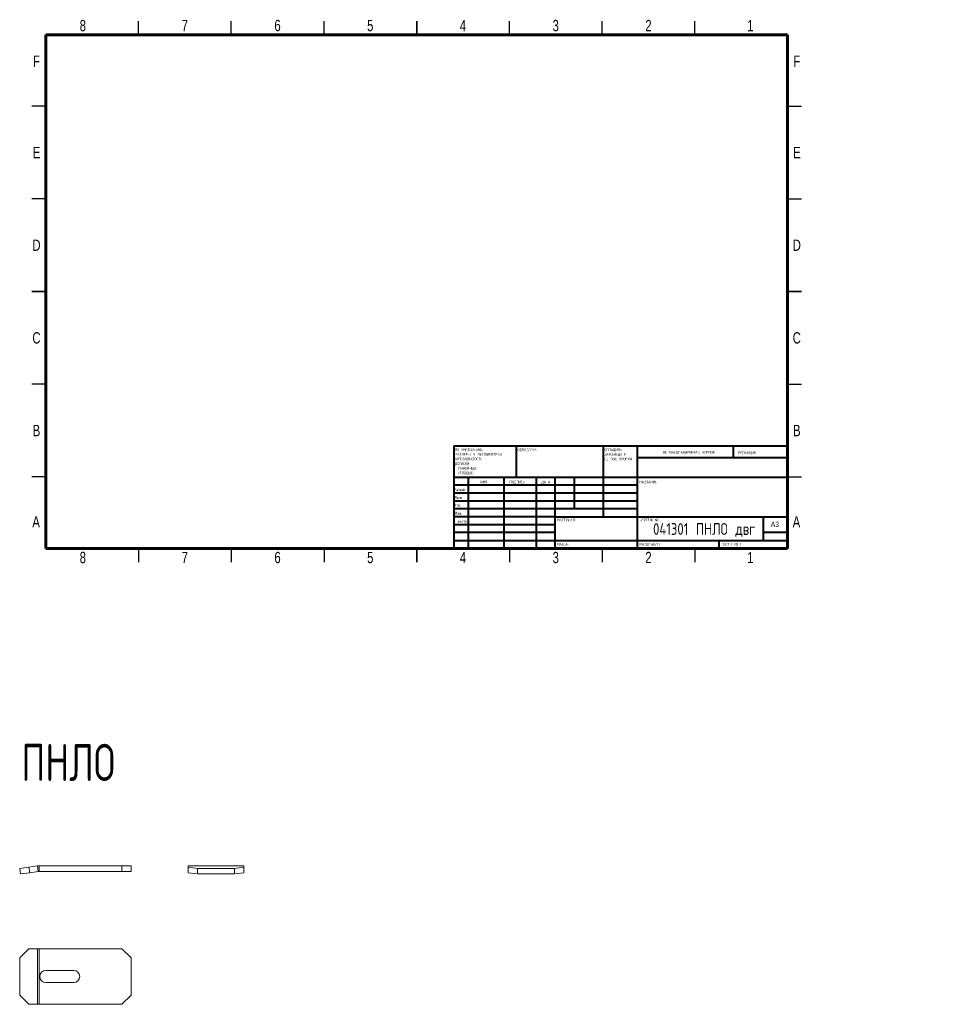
# Model space of a CAD drawing. Header units: millimetres. Extents: x -4 to 494, y -236 to 295.
import ezdxf

# ---------------------------------------------------------------- set-up
doc = ezdxf.new("R2010")
doc.units = ezdxf.units.MM
doc.styles.add('SLDTEXTSTYLE0', font='TXT', dxfattribs={"width": 0.7, "bigfont": 'bigfont'})
doc.styles.add('SLDTEXTSTYLE1', font='TXT', dxfattribs={"width": 0.75, "bigfont": 'bigfont'})
doc.styles.add('SLDTEXTSTYLE2', font='TXT', dxfattribs={"width": 0.75})
doc.styles.add('SLDTEXTSTYLE3', font='TXT', dxfattribs={"width": 0.681818, "bigfont": 'bigfont'})

# ---------------------------------------------------------------- blocks, each defined once
blk = doc.blocks.new('SW_NOTE_0')
at = {"color": 0, "linetype": 'Continuous', "lineweight": 0, "char_height": 1.5, "attachment_point": 1, "style": 'SLDTEXTSTYLE1'}
for s, insert in [('\\M+18452\\M+18443\\M+1844C\\M+18440\\M+18444\\M+18449\\M+18453\\M+1845D', (0, 1.93)), ('\\M+18448\\M+18440\\M+18454\\M+18452\\M+18445\\M+1844E\\M+18457\\M+1845C \\M+18449', (0, -0.57)), ('\\M+1844F\\M+18452\\M+18453\\M+18451\\M+1845C\\M+18445 \\M+1844B\\M+18451\\M+1844F\\M+1844D\\M+1844B\\M+18449', (0, -3.07))]:
    blk.add_mtext(s, dxfattribs=dict(at, insert=insert))
blk = doc.blocks.new('SW_NOTE_1')
at = {"color": 0, "linetype": 'Continuous', "lineweight": 0, "char_height": 1.5, "attachment_point": 1, "style": 'SLDTEXTSTYLE1'}
for s, insert in [('\\M+18450\\M+1844F \\M+18454\\M+1844D\\M+1844F\\M+1844C\\M+18458\\M+18440\\M+1844E\\M+18449\\M+1845F:', (0, 1.93)), ('\\M+18451\\M+18440\\M+18448\\M+1844D\\M+18445\\M+18451\\M+1845C \\M+18442 \\M+1844D\\M+18449\\M+1844C\\M+1844C\\M+18449\\M+1844D\\M+18445\\M+18453\\M+18451\\M+18440\\M+18456', (0, -0.57)), ('\\M+18459\\M+18445\\M+18451\\M+1844F\\M+18456\\M+1844F\\M+18442\\M+18440\\M+18453\\M+1844F\\M+18452\\M+18453\\M+1845D:', (0, -3.07)), ('\\M+18444\\M+1844F\\M+18450\\M+18454\\M+18452\\M+1844B\\M+18449:', (0, -5.57)), ('\\M+1844C\\M+18449\\M+1844E\\M+18445\\M+1844A\\M+1844E\\M+1845C\\M+18445:', (1.69, -8.07)), ('\\M+18454\\M+18443\\M+1844C\\M+1844F\\M+18442\\M+1845C\\M+18445:', (1.69, -10.57))]:
    blk.add_mtext(s, dxfattribs=dict(at, insert=insert))

msp = doc.modelspace()

# ---------------------------------------------------------------- linework, layer by layer
at = {"color": 7, "linetype": 'Continuous', "lineweight": 30}
for p, q in [((60, 287), (60, 294.5)), ((110, 287), (110, 294.5)), ((160, 287), (160, 294.5)), ((210, 287), (210, 294.5)), ((210, 294.5), (210, 287)), ((260, 287), (260, 294.5)), ((310, 287), (310, 294.5)), ((360, 287), (360, 294.5)), ((10, 248.5), (2.5, 248.5)), ((410, 248.5), (417.5, 248.5)), ((10, 198.5), (2.5, 198.5)), ((410, 198.5), (417.5, 198.5)), ((10, 148.5), (2.5, 148.5)), ((2.5, 148.5), (10, 148.5)), ((410, 148.5), (417.5, 148.5)), ((417.5, 148.5), (410, 148.5)), ((10, 98.5), (2.5, 98.5)), ((410, 98.5), (417.5, 98.5)), ((10, 48.5), (2.5, 48.5)), ((410, 48.5), (417.5, 48.5)), ((60, 10), (60, 2.5)), ((110, 10), (110, 2.5)), ((160, 10), (160, 2.5)), ((210, 10), (210, 2.5)), ((210, 2.5), (210, 10)), ((260, 10), (260, 2.5)), ((310, 10), (310, 2.5)), ((360, 10), (360, 2.5))]:
    msp.add_line(p, q, dxfattribs=at)
at = {"color": 7, "linetype": 'Continuous', "lineweight": 60}
for p, q in [((10, 10), (10, 287)), ((10, 287), (410, 287)), ((410, 287), (410, 10)), ((410, 10), (10, 10))]:
    msp.add_line(p, q, dxfattribs=at)
at = {"color": 7, "linetype": 'Continuous', "lineweight": 40}
for p, q in [((230, 65.25), (410, 65.25)), ((230, 65.25), (230, 10)), ((263.8, 48.25), (263.8, 65.25)), ((310.6, 65.25), (310.6, 27)), ((328.8, 65.25), (328.8, 10)), ((380.8, 58.88), (380.8, 65.25)), ((410, 58.88), (328.8, 58.88)), ((410, 48.25), (230, 48.25)), ((237.8, 48.25), (237.8, 10)), ((256.99, 48.25), (256.99, 10)), ((274.4, 48.25), (274.4, 10)), ((284.6, 10), (284.6, 48.25)), ((295, 31.25), (295, 48.25)), ((328.8, 44), (230, 44)), ((328.8, 39.75), (230, 39.75)), ((328.8, 35.5), (230, 35.5)), ((328.8, 31.25), (230, 31.25)), ((284.6, 27), (230, 27)), ((284.6, 27), (410, 27)), ((397, 14.25), (397, 27)), ((284.6, 22.75), (230, 22.75)), ((284.6, 18.5), (230, 18.5)), ((410, 18.5), (397, 18.5)), ((230, 14.25), (410, 14.25)), ((373, 10), (373, 14.25))]:
    msp.add_line(p, q, dxfattribs=at)
at = {"color": 7, "linetype": 'Continuous', "lineweight": 15}
for p, q in [((-4.1, -162.73), (0.85, -162.02)), ((-3.67, -165.7), (-4.1, -162.73)), ((5.48, -161.35), (0.85, -162.02)), ((0.85, -162.02), (1.28, -164.99)), ((5.91, -164.32), (1.28, -164.99)), ((5.91, -164.32), (5.48, -161.35)), ((51.01, -161.29), (6.33, -161.29)), ((6.33, -164.29), (6.33, -161.29)), ((51.01, -164.29), (6.33, -164.29)), ((51.01, -164.29), (51.01, -161.29)), ((51.01, -161.29), (56.01, -161.29)), ((56.01, -164.29), (51.01, -164.29)), ((56.01, -161.29), (56.01, -164.29)), ((86.7, -161.29), (86.7, -161.35)), ((116.7, -161.29), (86.7, -161.29)), ((86.7, -161.35), (86.7, -162.02)), ((116.7, -161.35), (86.7, -161.35)), ((86.7, -164.99), (86.7, -162.02)), ((86.7, -162.02), (91.7, -162.73)), ((91.7, -162.73), (91.7, -165.7)), ((111.7, -162.73), (91.7, -162.73)), ((111.7, -162.73), (116.7, -162.02)), ((111.7, -165.7), (111.7, -162.73)), ((116.7, -161.35), (116.7, -161.29)), ((116.7, -161.35), (116.7, -162.02)), ((116.7, -162.02), (116.7, -164.99)), ((1.28, -164.99), (-3.67, -165.7)), ((91.7, -165.7), (86.7, -164.99)), ((111.7, -165.7), (91.7, -165.7)), ((116.7, -164.99), (111.7, -165.7)), ((0.85, -206.01), (-4.1, -211.01)), ((5.48, -206.01), (0.85, -206.01)), ((5.48, -236.01), (5.48, -206.01)), ((6.33, -206.01), (5.48, -206.01)), ((6.33, -236.01), (6.33, -206.01)), ((51.01, -206.01), (6.33, -206.01)), ((56.01, -211.01), (51.01, -206.01)), ((-4.1, -231.01), (-4.1, -211.01)), ((56.01, -231.01), (56.01, -211.01)), ((25.01, -217.76), (10.01, -217.76)), ((10.01, -224.26), (25.01, -224.26)), ((-4.1, -231.01), (0.85, -236.01)), ((51.01, -236.01), (56.01, -231.01)), ((5.48, -236.01), (0.85, -236.01)), ((5.48, -236.01), (6.33, -236.01)), ((51.01, -236.01), (6.33, -236.01))]:
    msp.add_line(p, q, dxfattribs=at)
for centre, radius, start, end in [((6.33, -167.29), 6, 90, 98.2), ((6.33, -167.29), 3, 90, 98.2), ((10.01, -221.01), 3.25, 90, 270), ((25.01, -221.01), 3.25, 270, 90)]:
    msp.add_arc(centre, radius, start, end, dxfattribs=at)

# ---------------------------------------------------------------- block references
at = {"color": 7, "linetype": 'Continuous', "lineweight": 0}
for name, p in [('SW_NOTE_1', (230.59, 61.99)), ('SW_NOTE_0', (311.31, 62.07))]:
    msp.add_blockref(name, p, dxfattribs=at)

# ---------------------------------------------------------------- texts
for s, insert, char_height, attachment_point, style in [('8', (29.94, 295.11), 6.1, 2, 'SLDTEXTSTYLE2'), ('7', (84.94, 295.11), 6.1, 2, 'SLDTEXTSTYLE2'), ('6', (134.94, 295.11), 6.1, 2, 'SLDTEXTSTYLE2'), ('5', (184.94, 295.11), 6.1, 2, 'SLDTEXTSTYLE2'), ('4', (234.94, 295.11), 6.1, 2, 'SLDTEXTSTYLE2'), ('3', (284.94, 295.11), 6.1, 2, 'SLDTEXTSTYLE2'), ('2', (334.94, 295.11), 6.1, 2, 'SLDTEXTSTYLE2'), ('1', (389.94, 295.11), 6.1, 2, 'SLDTEXTSTYLE2'), ('F', (4.94, 275.86), 6.1, 2, 'SLDTEXTSTYLE2'), ('F', (414.94, 275.86), 6.1, 2, 'SLDTEXTSTYLE2'), ('E', (5.01, 226.61), 6.1, 2, 'SLDTEXTSTYLE2'), ('E', (415.01, 226.61), 6.1, 2, 'SLDTEXTSTYLE2'), ('D', (4.93, 176.61), 6.1, 2, 'SLDTEXTSTYLE2'), ('D', (414.93, 176.61), 6.1, 2, 'SLDTEXTSTYLE2'), ('C', (4.94, 126.61), 6.1, 2, 'SLDTEXTSTYLE2'), ('C', (414.94, 126.61), 6.1, 2, 'SLDTEXTSTYLE2'), ('B', (4.95, 76.61), 6.1, 2, 'SLDTEXTSTYLE2'), ('B', (414.95, 76.61), 6.1, 2, 'SLDTEXTSTYLE2'), ('\\M+1844F\\M+18441\\M+18451\\M+18440\\M+18441\\M+1844F\\M+18453\\M+1844B\\M+18440:', (264.37, 63.92), 1.5, 1, 'SLDTEXTSTYLE1'), ('\\M+1844E\\M+18445 \\M+1844D\\M+18440\\M+18452\\M+18459\\M+18453\\M+18440\\M+18441\\M+18449\\M+18451\\M+1844F\\M+18442\\M+18440\\M+18453\\M+1845D \\M+18458\\M+18445\\M+18451\\M+18453\\M+18445\\M+18447', (342.61, 62.53), 1.5, 1, 'SLDTEXTSTYLE1'), ('\\M+18451\\M+18445\\M+18444\\M+18440\\M+1844B\\M+18457\\M+18449\\M+18460', (383.33, 62.33), 1.5, 1, 'SLDTEXTSTYLE1'), ('\\M+18451\\M+18470\\M+18478\\M+18482\\M+18470\\M+18471.', (230.21, 42.43), 1.5, 1, 'SLDTEXTSTYLE1'), ('\\M+18449\\M+1844D\\M+18460', (244.32, 46.5), 1.5, 1, 'SLDTEXTSTYLE1'), ('\\M+18450\\M+1844F\\M+18444\\M+18450\\M+18449\\M+18452\\M+1845D', (260.03, 46.56), 1.5, 1, 'SLDTEXTSTYLE1'), ('\\M+18444\\M+18440\\M+18453\\M+18440', (277.21, 46.58), 1.5, 1, 'SLDTEXTSTYLE1'), ('\\M+1844E\\M+18440\\M+18448\\M+18442\\M+18440\\M+1844E\\M+18449\\M+18445:', (330.07, 46.58), 1.5, 1, 'SLDTEXTSTYLE1'), ('\\M+18450\\M+18482\\M+18480\\M+18472.', (230.41, 38.15), 1.5, 1, 'SLDTEXTSTYLE1'), ('\\M+18454\\M+18484\\M+18472.', (230.4, 34.06), 1.5, 1, 'SLDTEXTSTYLE1'), ('A', (4.76, 27.36), 6.1, 2, 'SLDTEXTSTYLE2'), ('\\M+1844D\\M+18470\\M+1848A.', (230.46, 29.73), 1.5, 1, 'SLDTEXTSTYLE1'), ('A', (414.76, 27.36), 6.1, 2, 'SLDTEXTSTYLE2'), ('\\M+18453.\\M+1847B\\M+18480\\M+1847E\\M+18484\\M+18482', (230.67, 25.35), 1.5, 1, 'SLDTEXTSTYLE1'), ('041301 \\M+18450\\M+1844E\\M+1844C\\M+1844F \\M+18474\\M+18472\\M+18473', (364.96, 23.61), 6.35, 2, 'SLDTEXTSTYLE1'), ('\\M+1844D\\M+18440\\M+18453\\M+18445\\M+18451\\M+18449\\M+18440\\M+1844C:', (285.65, 25.99), 1.5, 1, 'SLDTEXTSTYLE1'), ('\\M+18458\\M+18445\\M+18451\\M+18453\\M+18445\\M+18447 \\M+18782:', (330.37, 25.99), 1.5, 1, 'SLDTEXTSTYLE1'), ('A3', (400.87, 24.41), 2.91, 1, 'SLDTEXTSTYLE2'), ('\\M+1844D\\M+18440\\M+18452\\M+18452\\M+18440:', (285.62, 12.95), 1.4986, 1, 'SLDTEXTSTYLE1'), ('\\M+1844D\\M+18440\\M+18452\\M+18459\\M+18453\\M+18440\\M+18441:1:1', (330.07, 12.9), 1.5, 1, 'SLDTEXTSTYLE1'), ('\\M+1844C\\M+18449\\M+18452\\M+18453 1 \\M+18449\\M+18448 1', (374.48, 12.9), 1.5, 1, 'SLDTEXTSTYLE3'), ('8', (29.94, 8.11), 6.1, 2, 'SLDTEXTSTYLE2'), ('7', (84.94, 8.11), 6.1, 2, 'SLDTEXTSTYLE2'), ('6', (134.94, 8.11), 6.1, 2, 'SLDTEXTSTYLE2'), ('5', (184.94, 8.11), 6.1, 2, 'SLDTEXTSTYLE2'), ('4', (234.94, 8.11), 6.1, 2, 'SLDTEXTSTYLE2'), ('3', (284.94, 8.11), 6.1, 2, 'SLDTEXTSTYLE2'), ('2', (334.94, 8.11), 6.1, 2, 'SLDTEXTSTYLE2'), ('1', (389.94, 8.11), 6.1, 2, 'SLDTEXTSTYLE2'), ('\\M+18450\\M+1844E\\M+1844C\\M+1844F', (-3.22, -95.53), 20, 1, 'SLDTEXTSTYLE0')]:
    msp.add_mtext(s, dxfattribs=dict(at, insert=insert, char_height=char_height, attachment_point=attachment_point, style=style))

doc.saveas('drawing.dxf')
